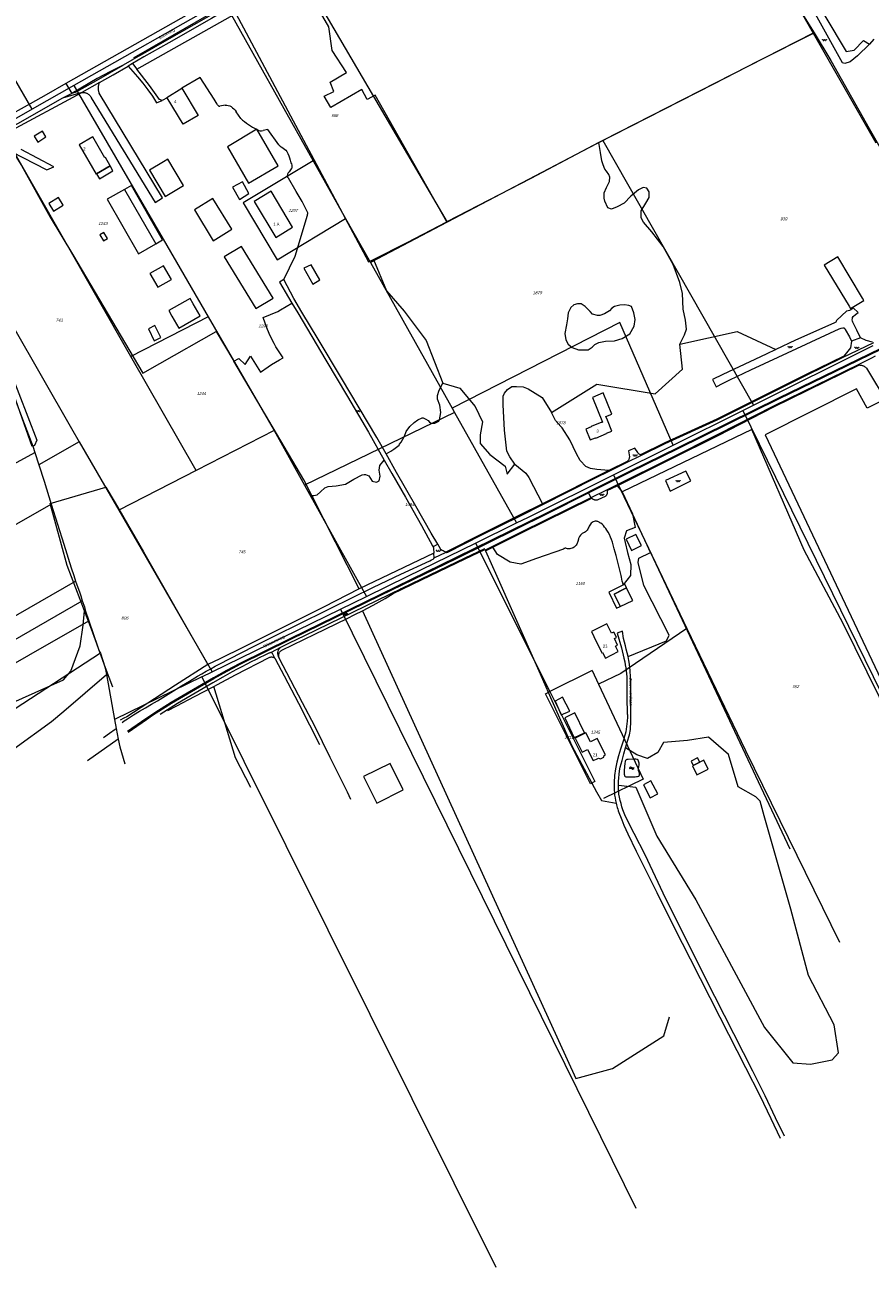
# Model space of a CAD drawing. Header units: metres. Extents: x 172462 to 175458, y 452773 to 455615.
# Tile 8 of 45: x 173136 to 173564, y 452773 to 453403. Entities that reach past the tile are written whole.
import ezdxf
from ezdxf.enums import TextEntityAlignment as Align

# ---------------------------------------------------------------- set-up
doc = ezdxf.new("R2010")
doc.units = ezdxf.units.M
doc.header["$MEASUREMENT"] = 0
doc.linetypes.add('DGN Style 2', pattern=[107.046567, 64.22794, -42.818627])
doc.layers.add('BGT Ondergrond', color=7, linetype='Continuous', lineweight=0)
doc.layers.add('DKK ondergrond', color=7, linetype='Continuous', lineweight=0)
doc.styles.add('Style-Arial', font='arial.ttf')
doc.styles.add('Style-arial I 0.26180', font='arial.shx', dxfattribs={"oblique": 15})

# ---------------------------------------------------------------- blocks, each defined once
blk = doc.blocks.new('BGT-296')
at = {"layer": 'BGT Ondergrond', "color": 140, "linetype": 'Continuous', "lineweight": 0, "extrusion": (0, 0, -1)}
for centre in [(0.04, -0.026), (0.04, -0.066)]:
    blk.add_arc(centre, 0.0608, 48.8879, 131.1121, dxfattribs=at)
at = {"layer": 'BGT Ondergrond', "color": 140, "linetype": 'Continuous', "lineweight": 0}
for centre in [(0.04, 0.066), (0.04, 0.026)]:
    blk.add_arc(centre, 0.0608, 228.8879, 311.1121, dxfattribs=at)
blk = doc.blocks.new('*U12')
at = {"layer": 'BGT Ondergrond', "color": 7, "linetype": 'Continuous', "lineweight": 0}
for centre in [(-0.3, 0.35), (0, 0.25), (-0.1, -0.05), (0.1, -0.45), (0.2, -0.15)]:
    blk.add_circle(centre, 0.0447, dxfattribs=at)
blk = doc.blocks.new('BGT-271C')
at = {"layer": 'BGT Ondergrond', "color": 7, "linetype": 'Continuous', "lineweight": 0, "xscale": 0.07267220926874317, "yscale": 0.07267220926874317, "zscale": 0.07267220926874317, "rotation": 243.434948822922}
blk.add_blockref('*U12', (0, 0), dxfattribs=at)
blk = doc.blocks.new('*U14')
at = {"layer": 'BGT Ondergrond', "color": 7, "linetype": 'Continuous', "lineweight": 0}
for p, q in [((0.057, -0.036), (-0.057, 0.036)), ((-0.052, 0.076), (0.026, 0.026)), ((-0.036, -0.005), (-0.029, 0.087)), ((-0.005, -0.068), (0.005, 0.068)), ((0.029, -0.087), (0.036, 0.005)), ((0.052, -0.076), (-0.026, -0.026))]:
    blk.add_line(p, q, dxfattribs=at)
blk = doc.blocks.new('BGT-270B')
at = {"layer": 'BGT Ondergrond', "color": 7, "linetype": 'Continuous', "lineweight": 0, "xscale": 0.7267220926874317, "yscale": 0.7267220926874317, "zscale": 0.7267220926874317, "rotation": 243.434948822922}
blk.add_blockref('*U14', (0, 0), dxfattribs=at)
blk = doc.blocks.new('*U16')
at = {"layer": 'BGT Ondergrond', "color": 7, "linetype": 'Continuous', "lineweight": 0}
for centre in [(-0.3, 0.35), (0, 0.25), (-0.1, -0.05), (0.1, -0.45), (0.2, -0.15)]:
    blk.add_circle(centre, 0.0447, dxfattribs=at)
blk = doc.blocks.new('BGT-271C_1')
at = {"layer": 'BGT Ondergrond', "color": 7, "linetype": 'Continuous', "lineweight": 0, "xscale": 0.07267220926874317, "yscale": 0.07267220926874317, "zscale": 0.07267220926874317, "rotation": 243.434948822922}
blk.add_blockref('*U16', (0, 0), dxfattribs=at)

msp = doc.modelspace()

# ---------------------------------------------------------------- linework, layer by layer
at = {"layer": 'BGT Ondergrond', "color": 7, "linetype": 'Continuous', "lineweight": 0, "flags": 128}
for points in [[(173734.03, 453695.83), (173391.63, 453500), (173382.43, 453494.84), (173343.35, 453472.74), (173320.9, 453460.25), (173300.37, 453448.78), (173283.71, 453439.37), (173264.32, 453428.3), (173245.01, 453417.15), (173228.05, 453407.46), (173205.65, 453394.59), (173191.02, 453386.1), (173194.44, 453387.49)], [(173194.44, 453387.49), (173207.96, 453395.29), (173227.83, 453406.58), (173244.41, 453415.94), (173271.14, 453431.3), (173290.73, 453442.4), (173335.03, 453467.23), (173362.47, 453482.65), (173384.06, 453494.8), (173409.87, 453509.41), (173423.83, 453517.46), (173437.85, 453525.43), (173451.88, 453533.46), (173472.88, 453545.37)], [(173457.92, 453533.98), (173483.72, 453488.3), (173493.52, 453470.91), (173518.76, 453426), (173535.64, 453398.81)], [(173421.36, 453165.62), (173442.62, 453176.35), (173466.8, 453188.17), (173517.73, 453213.34), (173604.04, 453255.27), (173653.37, 453279.4), (173681.85, 453293.82), (173733.65, 453319.18), (173794.28, 453349.73), (173818.47, 453362.33), (173829.82, 453368.01), (173846.06, 453375.03), (173904.81, 453403.96), (173955.16, 453428.97), (173987.26, 453444.94), (174145.3, 453523.01)], [(173349.79, 453482.4), (173347.95, 453481.42), (173335.77, 453474.6), (173278.05, 453441.99), (173156.56, 453373.14)], [(173270.97, 453429.2), (173256.16, 453420.8), (173240.32, 453411.85), (173238.61, 453410.87), (173230.34, 453406.08), (173208.75, 453393.7), (173196.09, 453386.59), (173190.35, 453383.29)], [(173313.24, 453367.22), (173309.27, 453365.04), (173306.49, 453370), (173290.82, 453360.87), (173287.44, 453366.62), (173292.4, 453369), (173290.42, 453373.77), (173298.75, 453378.73), (173291.41, 453389.84), (173289.83, 453401.75), (173275.74, 453426.16)], [(173563.78, 453393.03), (173557.69, 453387.09), (173553.83, 453384.05), (173551.2, 453383.23), (173550.04, 453383.53), (173537.13, 453406.69), (173527.96, 453423.04)], [(173530.84, 453424.73), (173551.88, 453389.26), (173555.85, 453390.06), (173560.61, 453394.82), (173563.78, 453393.03)], [(173192.53, 453380.42), (173242.6, 453408.49)], [(173242.6, 453408.49), (173309.87, 453282.68), (173312.44, 453283.99)], [(173904.64, 453404.32), (173845.89, 453375.39), (173829.65, 453368.38), (173818.29, 453362.68), (173794.09, 453350.09), (173733.47, 453319.54), (173681.67, 453294.17), (173653.19, 453279.76), (173603.87, 453255.63), (173517.55, 453213.7), (173466.63, 453188.53), (173442.44, 453176.71), (173400.03, 453155.4), (173354.22, 453132.85), (173315.9, 453114.23), (173270.04, 453091.79), (173244.71, 453079.21), (173238.02, 453075.68), (173231.38, 453072.04), (173209.88, 453059.53), (173203.47, 453055.46), (173197.15, 453051.25), (173187.86, 453044.75)], [(173426.6, 453343.19), (173433.77, 453346.98), (173484.88, 453373), (173507.06, 453384.36), (173535.64, 453398.81)], [(173535.64, 453398.81), (173544.07, 453384.74), (173563.5, 453350.3), (173574.99, 453330.21), (173583.97, 453314.72), (173595.77, 453294.22)], [(173565.95, 453395.63), (173563.78, 453393.03)], [(173194.44, 453387.49), (173185.63, 453382.34)], [(173190.35, 453383.29), (173188.15, 453381.93)], [(173190.35, 453383.29), (173192.53, 453380.42)], [(173185.63, 453382.34), (173178.87, 453379), (173172.49, 453375.59), (173159.59, 453368.1)], [(173173.23, 453375.24), (173185.63, 453382.34)], [(173173.58, 453373.6), (173180.53, 453377.49), (173188.15, 453381.93)], [(173188.15, 453381.93), (173192.85, 453376.54), (173195.49, 453373.22), (173198.17, 453369.92), (173200.38, 453366.6), (173202.52, 453363.24), (173205.39, 453364.48)], [(173205.39, 453364.48), (173204.06, 453365.05), (173198.87, 453372.08), (173192.53, 453380.42)], [(173156.56, 453373.14), (173146.54, 453367.4), (173138.43, 453362.87), (173125.08, 453355.42), (173112.62, 453348.44), (173098.65, 453340.57), (173087.04, 453334.13)], [(173156.56, 453373.14), (173159.59, 453368.1)], [(173161.72, 453368.81), (173162.12, 453369.04), (173173.23, 453375.24)], [(173173.58, 453373.6), (173164.66, 453368.59)], [(173173.48, 453368.28), (173173.37, 453368.6), (173173.28, 453368.92), (173173.19, 453369.25), (173173.13, 453369.58), (173173.08, 453369.91), (173173.05, 453370.25), (173173.03, 453370.58), (173173.03, 453370.92), (173173.04, 453371.26), (173173.07, 453371.59), (173173.12, 453371.93), (173173.18, 453372.26), (173173.26, 453372.59), (173173.35, 453372.91), (173173.58, 453373.6)], [(173233.13, 453362.62), (173231.62, 453365.23), (173224.57, 453376.19), (173215.26, 453370.65)], [(173126.92, 453348.27), (173164.66, 453368.59)], [(173154.85, 453365.72), (173132, 453352.74), (173129.39, 453351.28), (173128.43, 453350.57)], [(173164.66, 453368.59), (173154.85, 453365.72)], [(173159.59, 453368.1), (173154.85, 453365.72)], [(173164.66, 453368.59), (173164.88, 453368.61), (173165.15, 453368.62), (173165.42, 453368.62), (173165.68, 453368.6), (173165.95, 453368.57), (173166.22, 453368.52), (173166.48, 453368.45), (173166.74, 453368.37), (173166.99, 453368.28), (173167.24, 453368.17), (173167.47, 453368.04), (173167.71, 453367.9), (173167.93, 453367.75), (173168.14, 453367.58), (173168.34, 453367.41), (173168.54, 453367.22), (173168.72, 453367.01), (173168.88, 453366.8), (173169.04, 453366.58), (173169.18, 453366.35), (173169.31, 453366.12), (173169.42, 453365.87), (173201.75, 453312.75), (173205.51, 453315.17), (173173.48, 453368.28)], [(173207.82, 453365.9), (173205.39, 453364.48)], [(173349.55, 453302.93), (173313.24, 453367.22)], [(173237.3, 453362.09), (173234.53, 453361.64)], [(173245.18, 453355.4), (173243.96, 453357.07), (173242.77, 453358.77)], [(173142.3, 453343.42), (173146.47, 453346.01), (173144.66, 453348.94), (173140.48, 453346.34), (173142.3, 453343.42)], [(173264.45, 453342.1), (173258.82, 453349.82), (173256.47, 453349.27)], [(173117.27, 453342.97), (173131.21, 453336.13), (173134, 453331.62), (173148.55, 453305.43), (173159.93, 453286.64), (173195.48, 453226.32), (173204.24, 453231.28), (173232.79, 453247.48), (173241.66, 453232.44)], [(173128.82, 453338.66), (173146.87, 453329.36), (173150.52, 453330.93), (173133.89, 453339.73)], [(173426.6, 453343.19), (173392.14, 453324.98), (173349.55, 453302.93)], [(173469.35, 453258.83), (173468.93, 453266.66), (173467.65, 453272.21), (173464.24, 453281.47), (173459.12, 453290.45), (173453.43, 453297.86), (173449.16, 453302.84), (173448.02, 453304.98), (173448.02, 453308.54), (173450.45, 453312.39), (173452.01, 453315.38), (173452.02, 453318.22), (173450.88, 453320.08), (173449.03, 453320.36), (173446.6, 453319.22), (173442.76, 453315.95), (173439.34, 453312.39), (173435.92, 453310.54), (173432.93, 453309.41), (173431.08, 453310.12), (173429.65, 453313.4), (173429.23, 453314.96), (173429.23, 453317.67), (173430.51, 453320.37), (173431.94, 453323.51), (173432.23, 453325.64), (173431.66, 453327.07), (173430.52, 453328.63), (173429.66, 453329.63), (173428.81, 453331.91), (173428.1, 453333.9), (173427.39, 453338.18), (173426.6, 453343.19)], [(173172.09, 453327.32), (173173.6, 453324.75), (173180.43, 453328.77), (173178.93, 453331.34)], [(173178.93, 453331.34), (173172.09, 453327.32), (173172.09, 453327.32)], [(173178.93, 453331.34), (173178.93, 453331.34)], [(173097.43, 453288.65), (173119.32, 453250.53), (173120.16, 453248.35), (173128.11, 453227.78), (173141.81, 453192.32), (173140.62, 453189.67), (173139.57, 453189.14), (173126.1, 453226.93), (173119.27, 453243.98), (173100.66, 453279.39), (173089.6, 453297.89), (173076.69, 453323.43)], [(173202.12, 453291.91), (173205.59, 453293.9), (173189.76, 453321.46), (173186.29, 453319.47)], [(173266.92, 453273.78), (173272.8, 453285.6), (173278.9, 453306.45), (173279.04, 453306.8), (173279.1, 453307.16), (173279.09, 453307.53), (173279, 453307.89), (173278.84, 453308.23), (173276.35, 453313.37), (173273.3, 453318.46), (173269.3, 453325.06)], [(173312.44, 453283.99), (173329.51, 453292.61), (173349.55, 453302.93)], [(173312.44, 453283.99), (173318.95, 453267.98), (173328.01, 453257.82), (173339.09, 453242.85), (173347.46, 453221.18)], [(173266.92, 453273.78), (173264.77, 453272.52), (173269.34, 453264.63), (173271.07, 453261.77)], [(173318.77, 453185.43), (173314.05, 453193.8), (173296.21, 453223.76), (173284.34, 453243.56), (173276.16, 453257.25), (173272.13, 453264.18), (173266.92, 453273.78)], [(173241.66, 453232.44), (173244.17, 453233.73), (173247.33, 453230.75), (173250.1, 453234.91), (173255.23, 453226.89), (173259, 453229.52), (173260.82, 453230.73), (173264.74, 453233.06), (173266.59, 453234.11), (173262.98, 453239.63), (173262.03, 453241.3), (173260.72, 453243.88), (173259.59, 453246.47), (173258.45, 453249.38), (173256.57, 453254.52), (173263.89, 453257.61), (173265.28, 453258.38), (173271.07, 453261.77)], [(173271.07, 453261.77), (173274, 453256.93), (173288.23, 453232.99), (173299.18, 453214.46), (173309.87, 453196.41), (173317.9, 453182.27)], [(173444.23, 453256.87), (173443.04, 453260.07), (173441.84, 453260.57), (173439.53, 453260.97), (173437.13, 453260.78), (173434.43, 453260.08), (173433.13, 453259.28), (173431.93, 453257.88), (173429.43, 453256.38), (173427.03, 453255.58), (173425.93, 453255.58), (173423.43, 453256.28), (173422.13, 453257.58), (173419.73, 453260.09), (173417.63, 453261.39), (173415.73, 453261.49), (173413.83, 453260.99), (173412.33, 453259.59), (173411.12, 453256.89), (173410.62, 453253.89), (173410.12, 453250.79)], [(173467.67, 453240.98), (173469.91, 453245.73), (173470.91, 453248.57), (173470.49, 453253.13), (173469.35, 453258.83)], [(173559.16, 453244.22), (173557.23, 453248.2), (173555.25, 453252.15), (173555.05, 453252.73), (173554.97, 453253.35), (173555.01, 453253.96), (173555.17, 453254.56), (173555.43, 453255.12), (173556.65, 453256.1), (173557.91, 453257.04), (173555.41, 453259.51), (173554.89, 453258.92), (173554.27, 453258.43), (173553.58, 453258.07), (173552.82, 453257.85), (173552.04, 453257.76), (173547.07, 453253.21), (173547, 453252.94), (173546.89, 453252.69), (173546.75, 453252.45), (173546.57, 453252.24), (173546.36, 453252.06), (173545.58, 453251.71), (173526.18, 453242.98), (173516.19, 453238.31)], [(173410.12, 453250.79), (173409.41, 453246.49), (173409.91, 453243.29), (173411.11, 453240.98), (173413.01, 453239.28), (173416.31, 453238.18), (173418.71, 453238.18), (173421.11, 453238.18), (173423.22, 453239.48), (173424.52, 453240.78), (173426.52, 453241.88), (173430.02, 453242.57), (173434.52, 453242.67), (173438.42, 453243.87), (173442.33, 453246.27), (173444.43, 453250.07), (173444.93, 453253.47), (173444.23, 453256.87)], [(173198.37, 453248.79), (173201.36, 453242.77), (173204.61, 453244.38), (173201.61, 453250.4), (173198.37, 453248.79)], [(173467.67, 453240.98), (173496.71, 453247.38), (173516.19, 453238.31)], [(173516.19, 453238.31), (173511.3, 453236.03), (173489.42, 453225.68), (173484.1, 453223.16), (173486.01, 453219.42), (173489.49, 453221.19), (173492.99, 453222.94), (173496.5, 453224.67), (173500.02, 453226.36), (173503.55, 453228.04), (173517.5, 453234.46), (173548.34, 453248.75)], [(173548.34, 453248.75), (173549.27, 453249.18), (173550.16, 453249.32), (173550.4, 453249.33), (173550.63, 453249.3), (173550.84, 453249.21), (173551.04, 453249.09), (173551.21, 453248.93), (173551.44, 453248.52), (173553.52, 453244.75), (173554.6, 453242.57)], [(173402.52, 453206.47), (173425.55, 453220.78), (173455.05, 453215.78), (173468.9, 453228.34), (173467.67, 453240.98)], [(173550.07, 453234.19), (173565.82, 453241.8)], [(173554.6, 453242.57), (173554.08, 453239.24), (173550.64, 453234.92)], [(173559.16, 453244.22), (173554.6, 453242.57)], [(173565.25, 453241.97), (173562.03, 453242.94), (173559.16, 453244.22)], [(173281.18, 453164.33), (173277.13, 453172.35), (173241.66, 453232.44)], [(173448.25, 453184.78), (173460.24, 453190.65), (173486.54, 453202.74), (173531.75, 453225.34), (173550.07, 453234.19)], [(173550.64, 453234.92), (173531.57, 453225.7)], [(173550.07, 453234.19), (173550.64, 453234.92)], [(173566.6, 453234.99), (173564.74, 453233.9), (173558.25, 453230.7)], [(173558.25, 453230.7), (173515.09, 453209.6), (173486.83, 453195.19), (173462.34, 453182.99), (173435.6, 453169.59)], [(173435.85, 453169.27), (173462.52, 453182.63), (173487.01, 453194.83), (173515.27, 453209.24), (173558.7, 453230.47)], [(173558.7, 453230.47), (173558.25, 453230.7)], [(173558.7, 453230.47), (173558.84, 453230.4), (173559.12, 453230.38), (173559.38, 453230.35), (173559.65, 453230.31), (173559.92, 453230.25), (173560.18, 453230.17), (173560.43, 453230.08), (173560.68, 453229.97), (173560.92, 453229.85), (173561.16, 453229.72), (173561.38, 453229.57), (173561.6, 453229.41), (173561.81, 453229.23), (173562, 453229.05), (173562.2, 453228.84), (173563.69, 453226.28), (173571.64, 453213.09)], [(173318.77, 453185.43), (173321.23, 453186.89), (173322.74, 453187.89), (173325.44, 453189.79), (173325.64, 453190.39), (173326.44, 453191.39), (173328.04, 453194.39), (173329.04, 453196.79), (173330.85, 453199.29), (173332.95, 453201.28), (173334.95, 453202.68), (173337.05, 453203.68), (173337.65, 453203.68), (173338.95, 453202.98), (173340.15, 453202.28), (173340.85, 453201.58), (173341.55, 453200.98), (173343.55, 453200.98), (173345.45, 453201.98), (173345.85, 453202.68), (173346.56, 453206.38), (173345.96, 453210.08), (173344.86, 453213.18), (173344.76, 453215.08), (173345.66, 453217.78), (173347.46, 453221.18)], [(173347.46, 453221.18), (173356.19, 453218.74), (173363.95, 453209.5), (173367.64, 453201.74), (173366.53, 453195.08), (173366.53, 453190.65), (173371.34, 453185.11), (173379.1, 453179.19), (173380.21, 453175.13), (173383.97, 453180.17)], [(173383.97, 453180.17), (173381.45, 453184.01), (173379.91, 453186.86), (173378.71, 453197.5), (173378.17, 453210.22), (173378.17, 453214.72), (173378.83, 453216.25), (173380.26, 453218.11), (173382.57, 453219.65), (173384.87, 453219.65), (173388.27, 453219.42), (173390.79, 453218.44), (173397.81, 453213.94), (173402.52, 453206.47)], [(173531.57, 453225.7), (173486.37, 453203.1), (173460.07, 453191.01), (173447.68, 453184.95)], [(173571.64, 453213.09), (173562.59, 453208.65), (173557.14, 453218.46), (173510.81, 453195.03)], [(173407.33, 453199.3), (173404.6, 453202.31), (173402.52, 453206.47)], [(173431.64, 453177), (173425.64, 453177.51), (173422.35, 453178.06), (173420.05, 453179.05), (173417.09, 453182.12), (173415.23, 453185.41), (173411.83, 453192.54), (173408, 453198.58), (173407.33, 453199.3)], [(173550.29, 453099.48), (173530.64, 453136.73), (173504.11, 453197.73), (173438.39, 453166.13)], [(173510.81, 453195.03), (173591.92, 453023.75)], [(173447.68, 453184.95), (173447.65, 453184.96), (173447.45, 453185.05), (173447.27, 453185.15), (173447.09, 453185.26), (173446.92, 453185.39), (173446.76, 453185.52), (173446.61, 453185.68), (173446.48, 453185.84), (173446.35, 453186.01), (173446.28, 453186.12), (173444.79, 453188.31), (173441.53, 453186.96), (173442.07, 453184.01), (173442.04, 453183.77), (173442, 453183.51), (173441.95, 453183.26), (173441.88, 453183.02), (173441.8, 453182.77), (173441.7, 453182.54), (173441.58, 453182.31), (173441.45, 453182.09), (173441.31, 453181.87), (173441.19, 453181.71)], [(173281.18, 453164.33), (173282.11, 453164.4), (173283.81, 453164.7), (173285.51, 453166.2), (173287.71, 453168.2), (173289.51, 453168.9), (173293.51, 453169.3), (173298.19, 453170.07), (173302.42, 453172.59), (173306.62, 453174.79), (173307.62, 453174.99), (173308.32, 453174.99), (173310.02, 453174.29), (173311.72, 453171.69), (173314.01, 453171.08), (173315.26, 453171.74), (173315.76, 453174.07), (173315.35, 453177.23), (173315.6, 453179.56), (173317.9, 453182.27)], [(173317.9, 453182.27), (173321.72, 453175.53), (173328.55, 453163.45)], [(173341.7, 453145.29), (173333.8, 453158.94), (173324.11, 453175.97), (173318.77, 453185.43)], [(173440.64, 453180.99), (173448.25, 453184.78)], [(173447.68, 453184.95), (173447.85, 453184.89), (173448.25, 453184.78)], [(173383.97, 453180.17), (173389.56, 453175.67), (173391.09, 453173.47), (173398.08, 453160.19)], [(173431.64, 453177), (173398.08, 453160.19)], [(173398.27, 453159.84), (173424.61, 453173.11), (173432.41, 453176.94)], [(173441.19, 453181.71), (173431.64, 453177)], [(173431.64, 453177), (173432.41, 453176.94)], [(173432.41, 453176.94), (173440.64, 453180.99)], [(173440.64, 453180.99), (173441.19, 453181.71)], [(173473.23, 453171.78), (173470.58, 453176.68), (173460.39, 453171.92), (173462.78, 453166.62)], [(173435.6, 453169.59), (173430.72, 453167.19)], [(173430.84, 453166.8), (173435.85, 453169.27)], [(173435.6, 453169.59), (173435.85, 453169.27)], [(173435.85, 453169.27), (173438.39, 453166.13)], [(173462.78, 453166.62), (173473.23, 453171.78)], [(173148.66, 453160.21), (173176.84, 453168.6), (173181.5, 453160.58), (173195.86, 453135.75)], [(173188.06, 453044.41), (173197.37, 453050.92), (173200.52, 453053.04), (173203.69, 453055.12), (173206.88, 453057.17), (173210.09, 453059.19), (173228.29, 453069.83), (173231.58, 453071.69), (173234.89, 453073.52), (173238.21, 453075.33), (173241.54, 453077.11), (173244.89, 453078.86), (173270.22, 453091.44), (173316.08, 453113.87), (173354.39, 453132.49), (173400.2, 453155.04), (173421.36, 453165.62)], [(173305.07, 453117.06), (173281.18, 453164.33)], [(173328.55, 453163.45), (173336.75, 453149.08), (173342.37, 453138.87), (173342.62, 453138.42)], [(173422.58, 453163.19), (173387.48, 453145.93), (173372.7, 453138.53)], [(173421.36, 453165.62), (173422.58, 453163.19)], [(173430.72, 453167.19), (173422.58, 453163.19)], [(173422.98, 453162.94), (173422.58, 453163.19)], [(173422.98, 453162.94), (173423.57, 453162.56), (173423.77, 453162.46), (173423.97, 453162.36), (173424.18, 453162.29), (173424.4, 453162.22), (173424.62, 453162.18), (173424.84, 453162.15), (173425.07, 453162.13), (173425.29, 453162.13), (173425.52, 453162.15), (173425.74, 453162.18), (173425.96, 453162.23), (173426.17, 453162.3), (173430.01, 453164), (173430.23, 453164.19), (173430.36, 453164.34), (173430.49, 453164.5), (173430.6, 453164.66), (173430.7, 453164.84), (173430.78, 453165.03), (173430.85, 453165.22), (173430.9, 453165.41), (173430.94, 453165.61), (173430.96, 453165.81), (173430.97, 453166.01), (173430.96, 453166.21), (173430.93, 453166.41), (173430.89, 453166.61), (173430.84, 453166.8)], [(173430.72, 453167.19), (173430.84, 453166.8)], [(173438.39, 453166.13), (173443.61, 453155.01)], [(173166.08, 453105.9), (173157.3, 453128.88), (173148.66, 453160.21)], [(173398.08, 453160.19), (173386.45, 453154.31), (173367.05, 453144.7), (173349.07, 453135.64)], [(173349.2, 453135.59), (173349.33, 453135.55), (173349.47, 453135.53), (173349.61, 453135.53), (173349.75, 453135.56), (173349.89, 453135.6), (173350.01, 453135.67), (173367.23, 453144.34), (173386.62, 453153.95), (173398.27, 453159.84)], [(173372.91, 453138.19), (173387.66, 453145.57), (173422.98, 453162.94)], [(173398.08, 453160.19), (173398.27, 453159.84)], [(173443.61, 453155.01), (173444.9, 453148.15), (173440.62, 453146.43), (173439.39, 453142.69), (173439.86, 453140.51), (173441.13, 453135.46), (173442.78, 453129.39), (173442.56, 453123.78), (173438.98, 453119.07), (173438.72, 453120.02), (173438.48, 453120.98), (173438.25, 453121.93), (173438.03, 453122.9), (173437.84, 453123.86), (173437.07, 453127.26), (173436.24, 453130.64), (173435.35, 453134.01), (173434.42, 453137.36), (173433.43, 453140.7), (173433.03, 453142.01), (173432.54, 453143.28), (173431.96, 453144.52), (173431.29, 453145.71), (173430.55, 453146.86), (173430.05, 453147.64), (173429.5, 453148.38), (173428.9, 453149.09), (173428.25, 453149.75), (173427.56, 453150.37), (173427.05, 453150.57), (173426.72, 453150.77), (173426.38, 453150.95), (173426.03, 453151.11), (173425.68, 453151.25), (173425.32, 453151.37), (173424.73, 453151.36), (173424.17, 453151.24), (173423.63, 453151.01), (173423.15, 453150.69), (173422.73, 453150.29), (173422.38, 453149.82), (173422.05, 453149.33), (173421.75, 453148.82), (173421.47, 453148.3), (173421.22, 453147.77), (173420.95, 453147.25), (173420.62, 453146.78), (173420.22, 453146.35), (173419.77, 453145.98), (173419.28, 453145.68), (173418.73, 453145.39), (173418.21, 453145.06), (173417.73, 453144.68), (173417.28, 453144.25), (173416.88, 453143.78), (173416.7, 453143.49), (173416.56, 453143.19), (173416.44, 453142.88), (173416.34, 453142.56), (173416.28, 453142.23), (173415.86, 453140.96), (173415.38, 453139.71), (173415.05, 453139.14), (173414.64, 453138.62), (173414.15, 453138.19), (173413.59, 453137.84), (173412.98, 453137.59), (173412.44, 453137.42), (173411.88, 453137.32), (173411.32, 453137.3), (173410.76, 453137.36), (173410.21, 453137.5), (173409.88, 453137.59), (173409.54, 453137.6), (173409.21, 453137.55), (173408.89, 453137.42), (173408.61, 453137.24), (173395, 453132.4), (173387, 453129.57), (173381.7, 453130.49), (173375.23, 453134.51), (173372.91, 453138.19)], [(173452.78, 453135.49), (173451.07, 453139.15), (173443.61, 453155.01)], [(173344.93, 453139.66), (173341.7, 453145.29)], [(173344.93, 453139.66), (173342.62, 453138.42)], [(173342.62, 453138.42), (173342.69, 453138.24), (173342.75, 453138.06), (173342.8, 453137.88), (173342.84, 453137.69), (173342.86, 453137.51), (173342.98, 453135.08)], [(173349.07, 453135.64), (173348.69, 453135.79), (173348.2, 453136.01), (173347.71, 453136.24), (173347.23, 453136.48), (173346.75, 453136.74), (173346.42, 453137.07), (173346.32, 453137.25), (173344.93, 453139.66)], [(173372.7, 453138.53), (173368.98, 453136.66)], [(173369.14, 453136.3), (173372.91, 453138.19)], [(173372.7, 453138.53), (173372.91, 453138.19)], [(173195.86, 453135.75), (173216.44, 453099.65), (173228.54, 453078.64)], [(173342.98, 453135.08), (173305.08, 453117.07), (173305.07, 453117.06)], [(173312.35, 453117.96), (173326.28, 453124.54), (173340.97, 453131.27), (173341.83, 453131.69), (173342.66, 453132.15), (173342.72, 453132.17), (173342.84, 453132.27), (173342.95, 453132.39), (173343.03, 453132.53), (173343.08, 453132.68), (173343.09, 453132.83)], [(173322.33, 453114.63), (173336.75, 453121.62), (173358.81, 453132.18), (173368.82, 453137.02)], [(173368.82, 453137.02), (173368.65, 453137.39), (173358.63, 453132.54), (173336.58, 453121.98), (173326.38, 453117.04)], [(173343.09, 453132.83), (173342.98, 453135.08)], [(173343.09, 453132.83), (173349.2, 453135.59)], [(173349.07, 453135.64), (173349.2, 453135.59)], [(173368.82, 453137.02), (173368.98, 453136.66)], [(173368.98, 453136.66), (173369.14, 453136.3)], [(173369.14, 453136.3), (173374.84, 453123.51), (173383.43, 453104.08), (173396.14, 453075.43), (173400.95, 453064.63), (173412.91, 453037.54), (173419.17, 453025.79), (173425.46, 453014.17), (173427.87, 453009.79), (173435.31, 453008.45)], [(173441.37, 453082.74), (173460.92, 453090.74), (173462.16, 453093.62), (173449.39, 453118.72), (173446.47, 453130.39), (173446.88, 453132.54), (173452.78, 453135.49)], [(173452.78, 453135.49), (173523.37, 452985.26)], [(173440.66, 453117.51), (173439.71, 453119.39), (173431.56, 453115.42)], [(173185.14, 453049.27), (173186.04, 453050.14), (173187.8, 453051.27), (173190.8, 453053.15), (173193.82, 453055.01), (173196.86, 453056.84), (173199.92, 453058.63), (173203, 453060.39), (173207.02, 453062.9), (173211.05, 453065.39), (173215.09, 453067.86), (173219.15, 453070.31), (173223.22, 453072.74), (173225.45, 453074.04), (173227.7, 453075.32), (173229.96, 453076.57), (173232.23, 453077.81), (173234.51, 453079.02), (173239.47, 453081.57), (173251.93, 453087.97), (173264.41, 453094.33), (173273.42, 453098.7), (173290.39, 453107.1), (173312.35, 453117.96)], [(173305.07, 453117.06), (173287.11, 453107.79), (173265.54, 453097), (173246.6, 453087.5), (173234.52, 453081.62), (173228.54, 453078.64)], [(173326.38, 453117.04), (173277.44, 453093.31), (173269.77, 453089.56), (173265.29, 453087.28)], [(173306.77, 453105.95), (173312.3, 453108.72), (173313.8, 453109.55), (173315.3, 453110.4), (173316.78, 453111.26), (173318.25, 453112.15), (173319.71, 453113.05), (173322.33, 453114.63)], [(173326.38, 453117.04), (173323.04, 453115.06), (173322.33, 453114.63)], [(173431.56, 453115.42), (173435.55, 453107.23), (173437.35, 453108.11)], [(173434.28, 453114.4), (173440.66, 453117.51)], [(172978.43, 452985.05), (172980.11, 452987.4), (173003.29, 452991.36), (173013.08, 452994.19), (173034.75, 453004.73), (173089.51, 453038.11), (173104.88, 453046.89), (173120.11, 453055.24), (173155.36, 453070.99), (173159.05, 453075.3), (173163.74, 453088.18), (173165.35, 453098.72), (173166.08, 453105.9)], [(173180.38, 453067.3), (173176.63, 453077.02), (173170.87, 453092.92), (173169.62, 453096.55), (173166.08, 453105.9)], [(173264.57, 453081.92), (173264.48, 453082.28), (173264.42, 453082.66), (173264.4, 453083.04), (173264.41, 453083.42), (173264.47, 453083.79), (173264.52, 453084.08), (173264.6, 453084.36), (173264.7, 453084.63), (173264.84, 453084.9), (173265, 453085.14), (173265.16, 453085.35), (173265.33, 453085.54), (173265.53, 453085.71), (173265.73, 453085.87), (173265.96, 453086.01), (173282.72, 453094.1), (173299.13, 453101.99), (173302.9, 453104.02), (173306.77, 453105.95)], [(173306.77, 453105.95), (173414.99, 452868.9), (173433.52, 452874), (173459.54, 452890.6), (173462.35, 452900.21)], [(173441.37, 453082.74), (173440.93, 453084.58), (173440.49, 453086.42), (173440.02, 453088.26), (173439.55, 453090.09), (173439.07, 453091.92), (173438.83, 453093.14), (173438.65, 453094.37), (173438.51, 453095.6), (173435.93, 453094.55), (173437.98, 453087.2), (173439.24, 453081.93)], [(173591.08, 453018.09), (173580.85, 453037.57), (173550.29, 453099.48)], [(173260.6, 453084.74), (173260.34, 453084.73), (173260.09, 453084.7), (173259.84, 453084.63), (173259.59, 453084.54), (173259.36, 453084.42), (173257.1, 453083.36), (173254.85, 453082.27), (173252.61, 453081.16), (173250.38, 453080.03), (173248.17, 453078.88), (173245.73, 453077.59), (173243.31, 453076.28), (173240.89, 453074.96), (173238.49, 453073.63), (173236.09, 453072.27), (173231.06, 453069.36), (173213.16, 453059), (173204.38, 453053.34)], [(173231.46, 453067.62), (173233.4, 453068.64), (173242.54, 453073.49), (173259.58, 453082.24), (173259.9, 453082.39), (173260.24, 453082.49), (173260.59, 453082.54), (173260.95, 453082.55), (173261.3, 453082.5), (173261.62, 453082.42), (173261.93, 453082.28), (173262.21, 453082.1), (173262.45, 453081.87), (173262.66, 453081.62)], [(173265.29, 453087.28), (173260.6, 453084.74)], [(173262.66, 453081.62), (173261.19, 453084.32), (173261.11, 453084.44), (173261, 453084.55), (173260.88, 453084.63), (173260.75, 453084.7), (173260.6, 453084.74)], [(173262.66, 453081.62), (173267.19, 453072.98), (173274.4, 453059.15), (173279.97, 453048.09), (173285.1, 453038.16)], [(173265.29, 453087.28), (173264.91, 453086.99), (173264.58, 453086.65), (173264.3, 453086.27), (173264.07, 453085.86), (173263.9, 453085.41), (173263.81, 453084.75), (173263.81, 453084.08), (173263.92, 453083.43), (173264.13, 453082.79), (173264.43, 453082.19), (173264.57, 453081.92)], [(173300.95, 453010.4), (173299.18, 453014.08), (173290.52, 453031.61), (173282.61, 453047.42), (173276.45, 453059.37), (173264.57, 453081.92)], [(173439.24, 453081.93), (173439.67, 453080.12), (173439.96, 453078.61), (173440.21, 453077.08), (173440.43, 453075.56), (173440.61, 453074.02), (173440.75, 453072.49), (173440.75, 453069.51), (173440.79, 453066.54), (173440.79, 453064.05), (173440.8, 453061.56), (173440.84, 453059.08), (173440.89, 453056.59), (173440.96, 453054.1), (173441, 453053.7), (173441.03, 453053.3), (173441.06, 453052.65), (173441.06, 453051.99), (173441.03, 453051.34), (173440.97, 453050.69), (173440.88, 453050.04), (173440.77, 453048.69), (173440.62, 453047.34), (173440.42, 453046.01), (173440.18, 453044.67), (173439.9, 453043.35), (173439.48, 453041.82), (173439.05, 453040.3), (173438.59, 453038.78), (173438.11, 453037.27), (173437.61, 453035.77), (173436.55, 453032.5), (173435.69, 453029.18), (173435.01, 453025.81), (173434.54, 453022.4), (173434.27, 453018.98), (173434.26, 453016.83), (173434.37, 453014.67), (173434.43, 453013.95), (173434.5, 453013.23), (173434.59, 453012.51), (173434.68, 453011.8), (173434.79, 453011.08), (173435.03, 453009.76), (173435.31, 453008.45)], [(173442.64, 453046.72), (173442.72, 453049.03), (173442.74, 453051.34), (173442.81, 453058.26), (173442.76, 453060.99), (173442.81, 453062.98), (173442.82, 453064.96), (173442.81, 453066.95), (173442.77, 453068.93), (173442.71, 453070.92), (173442.66, 453072.15), (173442.59, 453073.38), (173442.5, 453074.61), (173442.4, 453075.84), (173442.27, 453077.06), (173442.05, 453078.88), (173441.79, 453080.69), (173441.37, 453082.74)], [(173228.54, 453078.64), (173212.18, 453068.22), (173187.37, 453052.25), (173185.89, 453051.45), (173184.1, 453050.48)], [(173208.19, 453055.37), (173212.81, 453057.83), (173221.78, 453062.5), (173231.46, 453067.62)], [(173250.21, 453016.33), (173242.48, 453031.4), (173231.46, 453067.62)], [(173440.12, 453036.47), (173440.74, 453038.69), (173441.78, 453042.14), (173442.04, 453043.04), (173442.26, 453043.95), (173442.43, 453044.86), (173442.56, 453045.79), (173442.64, 453046.72)], [(173510.3, 453002.02), (173508.3, 453009.51), (173506.13, 453011.67), (173497.24, 453016.77), (173492.26, 453033.11), (173482.18, 453041.95), (173471.55, 453040.14), (173459.33, 453039.12), (173456.39, 453034.18), (173451.27, 453031.01), (173445.84, 453032.92), (173440.12, 453036.47)], [(173436.53, 453017.56), (173436.57, 453019.39), (173436.67, 453021.22), (173436.85, 453023.04), (173437.09, 453024.85), (173437.4, 453026.65), (173438.33, 453030.09), (173439.29, 453033.52), (173440.12, 453036.47)], [(173477.69, 453029.23), (173476.6, 453031.43), (173473.32, 453029.82)], [(173439.42, 453024.8), (173439.42, 453023.21), (173439.52, 453022.7), (173439.64, 453022.28), (173439.93, 453022.03), (173440.31, 453021.87), (173440.92, 453021.87), (173444.94, 453021.84), (173445.67, 453021.9), (173446.24, 453021.93), (173446.79, 453022.12), (173447.04, 453022.38), (173447.14, 453022.83), (173447.14, 453023.43), (173447.01, 453024.13), (173446.72, 453024.9), (173446.69, 453025.92), (173446.85, 453026.94), (173446.95, 453027.96), (173446.95, 453028.69), (173446.88, 453029.26), (173446.66, 453029.81), (173446.43, 453030.19), (173445.96, 453030.57), (173445.38, 453030.73), (173444.17, 453030.73), (173441.37, 453030.64), (173440.7, 453030.57), (173440.38, 453030.44), (173440.12, 453030.03), (173439.9, 453029.58), (173439.71, 453028.56), (173439.52, 453027.06), (173439.42, 453024.8)], [(173473.32, 453029.82), (173474.42, 453027.61), (173477.69, 453029.23)], [(173520.57, 452839.66), (173516.12, 452849.11), (173510.8, 452860.1), (173504.59, 452872.62), (173499.82, 452881.88), (173485.38, 452910.47), (173471.86, 452937.42), (173459.15, 452962.89), (173449.98, 452982.22), (173444.46, 452993.06), (173440.86, 453000), (173439.79, 453002.51), (173438.79, 453005.05), (173438.27, 453006.62), (173437.81, 453008.21), (173437.4, 453009.82), (173437.04, 453011.43), (173436.74, 453013.06), (173436.66, 453013.96), (173436.61, 453014.86), (173436.56, 453015.76), (173436.54, 453016.66), (173436.53, 453017.56)], [(173436.53, 453017.56), (173445.4, 453016.6), (173455.93, 452991.7), (173475.74, 452959.54), (173510.44, 452894.8), (173524.89, 452876.9), (173533.76, 452876.14), (173544.79, 452878.35), (173547.93, 452881.9), (173545.72, 452896.09), (173532.83, 452921.08), (173523.85, 452954.76), (173510.3, 453002.02)], [(173435.31, 453008.45), (173435.49, 453007.7), (173435.69, 453006.95), (173435.9, 453006.21), (173436.12, 453005.47), (173436.36, 453004.73), (173436.42, 453004.55), (173438.23, 453000), (173439.32, 452997.24), (173441.28, 452993), (173445.56, 452984.14), (173455.88, 452963.21), (173464.81, 452945.54), (173472.91, 452929.62), (173487.81, 452900.08), (173500.82, 452874.51), (173508.06, 452860.33), (173513.68, 452848.76), (173518.42, 452838.78)]]:
    msp.add_lwpolyline(points, dxfattribs=at)
at = {"layer": 'BGT Ondergrond', "color": 7, "linetype": 'Continuous', "lineweight": 13, "flags": 128}
for points in [[(173207.82, 453365.9), (173207.71, 453366.06), (173215.26, 453370.65)], [(173215.26, 453370.65), (173223.51, 453356.91), (173216.05, 453352.42), (173207.82, 453365.9)], [(173178.93, 453331.34), (173179.06, 453331.42), (173176.63, 453335.62), (173176.35, 453335.49), (173170.19, 453346.02), (173163.33, 453342.02), (173171.95, 453327.24)], [(173253.29, 453349.91), (173238.38, 453341.07)], [(173238.38, 453341.07), (173249.1, 453322.67), (173264.08, 453331.46), (173253.29, 453349.91)], [(173205.94, 453333.4), (173198.91, 453329.22), (173206.82, 453315.91), (173216.22, 453321.49)], [(173216.22, 453321.49), (173208.3, 453334.81), (173205.94, 453333.4)], [(173171.95, 453327.24), (173172.09, 453327.32)], [(173172.09, 453327.32), (173178.93, 453331.34)], [(173244.5, 453314.4), (173249.2, 453317.3), (173246, 453323.2), (173240.9, 453320.5)], [(173240.9, 453320.5), (173244.5, 453314.4)], [(173150.22, 453308.41), (173155.25, 453311.42), (173152.88, 453315.38), (173147.85, 453312.37), (173150.22, 453308.41)], [(173186.29, 453319.47), (173177.53, 453314.45), (173193.41, 453286.8)], [(173186.29, 453319.47), (173202.12, 453291.91)], [(173231.01, 453314.77), (173221.65, 453309.11), (173231.26, 453293.39)], [(173231.26, 453293.39), (173240.7, 453299.21), (173231.01, 453314.77)], [(173262.9, 453295.12), (173271.45, 453300.29), (173260.5, 453318.51), (173251.95, 453313.39)], [(173251.95, 453313.39), (173262.9, 453295.12)], [(173173.82, 453296.39), (173175.6, 453293.35), (173177.63, 453294.54), (173175.85, 453297.58), (173173.82, 453296.39)], [(173193.41, 453286.8), (173202.12, 453291.91)], [(173245.55, 453290.5), (173236.69, 453285.22), (173252.74, 453259.05)], [(173252.74, 453259.05), (173261.54, 453264.33), (173245.55, 453290.5)], [(173547.72, 453285.28), (173540.65, 453281.11), (173553.32, 453260.24), (173554.01, 453259.11), (173560.79, 453263.1), (173560.1, 453264.28), (173547.72, 453285.28)], [(173210.08, 453273.84), (173206.1, 453280.77), (173199.16, 453276.79)], [(173199.16, 453276.79), (173203.15, 453269.85), (173210.08, 453273.84)], [(173280.9, 453281.2), (173277.2, 453279.5), (173281.7, 453271.5)], [(173281.7, 453271.5), (173285.2, 453273.6), (173280.9, 453281.2)], [(173219.61, 453264.09), (173208.68, 453258.03), (173210.33, 453255.2), (173213.84, 453249.15), (173224.65, 453255.43), (173221.13, 453261.48)], [(173221.13, 453261.48), (173219.61, 453264.09)], [(173430.98, 453202.48), (173430.89, 453202.44), (173430.13, 453204.3), (173433.23, 453205.56), (173428.85, 453216.3), (173423.37, 453214.07), (173428.51, 453201.47), (173428.22, 453201.36), (173428.13, 453201.58), (173422.65, 453199.34), (173422.74, 453199.13), (173419.99, 453198), (173422.23, 453192.52), (173424.97, 453193.64), (173425.05, 453193.45), (173430.54, 453195.68), (173430.45, 453195.9), (173433.21, 453197.02)], [(173433.21, 453197.02), (173430.98, 453202.48)], [(173440.35, 453142.19), (173443.19, 453136.41), (173448.19, 453139), (173445.39, 453144.66), (173440.35, 453142.19)], [(173438.62, 453116.52), (173434.28, 453114.4)], [(173434.28, 453114.4), (173437.35, 453108.11)], [(173437.35, 453108.11), (173443.73, 453111.22), (173442.85, 453113.02), (173440.66, 453117.51)], [(173440.66, 453117.51), (173438.62, 453116.52)], [(173434.81, 453093.9), (173434.2, 453095.18), (173432.98, 453094.57), (173430.6, 453099.37), (173422.84, 453095.51), (173424.09, 453092.99), (173428.17, 453084.61), (173428.51, 453084.78), (173429.92, 453081.97)], [(173429.92, 453081.97), (173436.43, 453085.25), (173435.04, 453088.02), (173436.07, 453088.54), (173434.48, 453091.83), (173435.54, 453092.37), (173434.81, 453093.9)], [(173411.91, 453055.12), (173408.22, 453062.16), (173404.46, 453060.17)], [(173404.46, 453060.17), (173407.57, 453053.16), (173411.91, 453055.12)], [(173419.36, 453044.13), (173414.45, 453054.23), (173409.31, 453051.64), (173414.11, 453041.58), (173414.65, 453041.84)], [(173425.71, 453041.23), (173422.27, 453039.48), (173419.96, 453044.03), (173414.61, 453041.31), (173418.21, 453034.22), (173420.9, 453035.59), (173423.73, 453030.01), (173425.34, 453030.79), (173426.38, 453031.29), (173427.5, 453030.89), (173429.1, 453031.69), (173429.27, 453032.63), (173429.9, 453032.99), (173425.71, 453041.23)], [(173414.65, 453041.84), (173416.7, 453042.84), (173419.36, 453044.13)], [(173477.69, 453029.23), (173474.04, 453027.41), (173476.22, 453022.83)], [(173476.22, 453022.83), (173482, 453025.73), (173479.79, 453030.26)], [(173479.79, 453030.26), (173477.69, 453029.23)], [(173453, 453019.75), (173449.15, 453017.72), (173452.63, 453011.2)], [(173452.63, 453011.2), (173456.44, 453013.23), (173453, 453019.75)]]:
    msp.add_lwpolyline(points, dxfattribs=at)
at = {"layer": 'BGT Ondergrond', "color": 7, "linetype": 'DGN Style 2', "lineweight": 13, "flags": 128}
msp.add_lwpolyline([(173327.47, 453015.16), (173320.79, 453028.59), (173307.36, 453021.91), (173314.04, 453008.48), (173327.47, 453015.16)], dxfattribs=at)
at = {"layer": 'BGT Ondergrond', "color": 7, "linetype": 'Continuous', "lineweight": 0, "extrusion": (0, 0, -1)}
for centre, radius, start, end in [((-173158.4, 453375.21), 7.2, 242.62079, 260.54161), ((-173237.7, 453357.36), 4.75, 85.07216, 122.3686), ((-173235.69, 453354.41), 8.32, 123.21197, 148.39623), ((-173263.52, 453335.63), 5.76, 115.6484, 148.65154), ((-173255.18, 453331.03), 15.28, 150.18836, 167.77186), ((-173254.79, 453327.5), 16.75, 156.17085, 165.63463), ((-173260.99, 453335.62), 11.36, 210.53351, 223.26089), ((-173269.13, 453330.99), 2, 160.65446, 214.75113)]:
    msp.add_arc(centre, radius, start, end, dxfattribs=at)
at = {"layer": 'BGT Ondergrond', "color": 7, "linetype": 'Continuous', "lineweight": 0}
for centre, radius, start, end in [((173234.43, 453362.99), 1.35, 195.61095, 274.31729), ((173261.29, 453372.14), 23.23, 226.07911, 238.50865), ((173259.57, 453365.38), 16.7, 231.43775, 247.9045), ((173255.39, 453352.14), 3.07, 226.63718, 290.48651), ((173267.99, 453344.8), 4.45, 217.28234, 243.52794), ((173270.85, 453326.47), 2.09, 139.48239, 222.21483)]:
    msp.add_arc(centre, radius, start, end, dxfattribs=at)
at = {"layer": 'DKK ondergrond', "color": 6, "linetype": 'Continuous', "lineweight": 0, "flags": 128}
for points in [[(173455.16, 453538.81), (173535.22, 453398.59)], [(173139.49, 453360.16), (173078.38, 453465.82), (173057.77, 453455.91)], [(173272.25, 453435.22), (173349.8, 453302.86)], [(173236.34, 453414.92), (173160.59, 453372.09)], [(173236.34, 453414.92), (173281.87, 453333.87)], [(173535.22, 453398.59), (173428.64, 453344.27)], [(173535.22, 453398.59), (173566.91, 453343.08)], [(173160.59, 453372.09), (173139.49, 453360.16)], [(173160.59, 453372.09), (173205.91, 453294.24), (173228.67, 453254.89)], [(173139.49, 453360.16), (173123.07, 453350.87)], [(173189.51, 453234.72), (173123.07, 453350.87)], [(173428.64, 453344.27), (173349.8, 453302.86)], [(173428.64, 453344.27), (173504.91, 453210.12)], [(173281.87, 453333.87), (173246.31, 453312.56), (173263.59, 453283.74), (173298.24, 453304.72)], [(173281.87, 453333.87), (173298.24, 453304.72)], [(173084.5, 453329.06), (173159.45, 453198.32)], [(173078.03, 453325.4), (173078.73, 453320.8), (173078.5, 453319.12), (173083.09, 453311.07), (173086.83, 453304.18), (173096.88, 453285.22), (173120.44, 453240.97), (173126.76, 453223.74), (173135.5, 453200.81), (173139.83, 453189.4), (173140.83, 453186.15)], [(173298.24, 453304.72), (173310.83, 453282.32)], [(173349.8, 453302.86), (173310.83, 453282.32)], [(173310.83, 453282.32), (173352.21, 453208.64)], [(173228.67, 453254.89), (173189.51, 453234.72)], [(173228.67, 453254.89), (173262.02, 453197.21)], [(173464.31, 453189.9), (173437.18, 453252.01), (173352.21, 453208.64)], [(173504.91, 453210.12), (173565.62, 453240.35)], [(173222.55, 453176.96), (173189.51, 453234.72)], [(173352.21, 453208.64), (173353.46, 453206.42)], [(173464.31, 453189.9), (173499.48, 453207.42)], [(173499.48, 453207.42), (173504.91, 453210.12)], [(173499.48, 453207.42), (173619.06, 452963.29)], [(173353.46, 453206.42), (173277.38, 453169.63)], [(173353.46, 453206.42), (173384.91, 453150.42)], [(173159.45, 453198.32), (173163.38, 453191.52)], [(173262.02, 453197.21), (173222.55, 453176.96)], [(173262.02, 453197.21), (173277.38, 453169.63)], [(173163.38, 453191.52), (173142.92, 453179.9)], [(173163.38, 453191.52), (173183.38, 453156.86)], [(173434.04, 453174.83), (173464.31, 453189.9)], [(172942.18, 453077.92), (173140.83, 453186.15)], [(173140.83, 453186.15), (173142.92, 453179.9)], [(173142.92, 453179.9), (173145.6, 453171.6), (173149.04, 453160.02)], [(173222.55, 453176.96), (173183.38, 453156.86)], [(173277.38, 453169.63), (173308.82, 453113.18)], [(173384.91, 453150.42), (173391.02, 453153.41), (173434.04, 453174.83)], [(173434.04, 453174.83), (173471.23, 453096.92)], [(172955.77, 453049.47), (173149.04, 453160.02)], [(173149.04, 453160.02), (173155.61, 453139.68), (173159.21, 453127.63), (173160.62, 453123.88), (173161.4, 453120.91)], [(173183.38, 453156.86), (173230.64, 453075)], [(173364.15, 453140.25), (173384.91, 453150.42)], [(173308.82, 453113.18), (173329.74, 453123.41), (173364.15, 453140.25)], [(173364.15, 453140.25), (173401.78, 453065.05)], [(173072.89, 453070.12), (173161.4, 453120.91)], [(173161.4, 453120.91), (173163.59, 453114.96), (173164.21, 453113.55), (173164.84, 453111.05)], [(173295.74, 453106.8), (173308.82, 453113.18)], [(173078.04, 453060.97), (173164.84, 453111.05)], [(173164.84, 453111.05), (173165.93, 453107.92), (173166.4, 453106.2), (173168.12, 453100.88)], [(173230.64, 453075), (173295.74, 453106.8)], [(173295.74, 453106.8), (173445.25, 452803.33)], [(172984.48, 452995.74), (173168.12, 453100.88)], [(173168.12, 453100.88), (173172.82, 453087.58), (173173.44, 453085.55), (173174.07, 453084.45)], [(173471.23, 453096.92), (173437.65, 453074.19), (173426.41, 453068.75)], [(173471.23, 453096.92), (173500.96, 453035.08), (173548.49, 452938.03)], [(173174.07, 453084.45), (173130.89, 453056.22), (173090.75, 453032.12), (173053.67, 453012.15), (172993.53, 452980.12)], [(173174.07, 453084.45), (173176.35, 453077.47), (173176.75, 453075.31), (173177.07, 453073.58)], [(173225.48, 453072.47), (173230.64, 453075)], [(173423.16, 453075.67), (173401.78, 453065.05)], [(173423.16, 453075.67), (173426.41, 453068.75)], [(173000.26, 452964.5), (173026.74, 452978.29), (173045.84, 452989.34), (173089.55, 453013.49), (173120.02, 453030.26), (173130.28, 453036.01), (173149.25, 453049.91), (173155.57, 453055.07), (173177.07, 453073.58)], [(173177.07, 453073.58), (173181.28, 453050.88)], [(173225.48, 453072.47), (173181.28, 453050.88)], [(173225.48, 453072.47), (173374.36, 452773.37)], [(173426.41, 453068.75), (173448.98, 453020.59), (173428.88, 453010.88)], [(173424.6, 453019.44), (173422.36, 453018.32), (173399.55, 453063.93), (173401.78, 453065.05)], [(173401.78, 453065.05), (173424.6, 453019.44)], [(173181.28, 453050.88), (173182.12, 453046.35)], [(173182.12, 453046.35), (173181.57, 453045.82), (173178.59, 453043.74), (173175.63, 453041.63)], [(173182.12, 453046.35), (173183.13, 453040.92)], [(173183.13, 453040.92), (173167.49, 453029.87)], [(173183.13, 453040.92), (173183.86, 453037.02), (173186.5, 453028.45)]]:
    msp.add_lwpolyline(points, dxfattribs=at)

# ---------------------------------------------------------------- block references
at = {"layer": 'BGT Ondergrond', "color": 7, "linetype": 'Continuous', "lineweight": 0}
for name, p, xscale, yscale, zscale in [('BGT-271C_1', (173540.88, 453395.01), 30, 30, 30), ('BGT-271C', (173523.48, 453239.47), 30, 30, 30), ('BGT-271C_1', (173557.25, 453239.21), 30, 30, 30), ('BGT-271C_1', (173304.85, 453207.06), 30, 30, 30), ('BGT-271C_1', (173444.96, 453184.65), 30, 30, 30), ('BGT-271C', (173466.74, 453171.65), 30, 30, 30), ('BGT-271C_1', (173428.09, 453164.66), 30, 30, 30), ('BGT-271C_1', (173345.31, 453136.25), 30, 30, 30), ('BGT-270B', (173298.37, 453104.33), 15, 15, 15), ('BGT-296', (173443.28, 453026.28), 15, 15, 15)]:
    msp.add_blockref(name, p, dxfattribs=dict(at, xscale=xscale, yscale=yscale, zscale=zscale))

# ---------------------------------------------------------------- texts
at = {"layer": 'BGT Ondergrond', "color": 7, "linetype": 'Continuous', "lineweight": 0, "style": 'Style-Arial'}
for s, rotation, p in [('Barteweg', 29.87554, (173207.64, 453398.32)), ('Woutersweg', 26.13745, (173262, 453090.45)), ('Zonneoordlaan', 270.50237, (173442.72, 453064.8))]:
    msp.add_text(s, height=1.5, rotation=rotation, dxfattribs=at).set_placement(p, align=Align.MIDDLE_CENTER)
for s, p in [('4  ', (173212.52, 453364)), ('2  ', (173166.52, 453340)), ('1 A ', (173263.49, 453301.81)), ('3  ', (173426.55, 453197)), ('23  ', (173430.34, 453088)), ('21  ', (173425.27, 453033))]:
    msp.add_text(s, height=1.5, dxfattribs=at).set_placement(p, align=Align.MIDDLE_CENTER)
at = {"layer": 'DKK ondergrond', "color": 6, "linetype": 'Continuous', "lineweight": 0, "style": 'Style-arial I 0.26180', "oblique": 15}
for s, p in [('958', (173292.71, 453356.81)), ('1297', (173271.67, 453308.8)), ('1243', (173175.3, 453302.21)), ('930', (173520.18, 453304.51)), ('1879', (173395.39, 453267.09)), ('743', (173153.16, 453253.15)), ('1298', (173256.46, 453250.27)), ('1244', (173225.17, 453216)), ('1878', (173407.31, 453201.22)), ('1094', (173330.66, 453159.8)), ('745', (173245.74, 453135.8)), ('1160', (173417.13, 453119.82)), ('806', (173186.41, 453102.27)), ('762', (173526.16, 453067.49)), ('1245', (173424.81, 453044.41)), ('1712', (173411.48, 453041.68))]:
    msp.add_text(s, height=1.5, dxfattribs=at).set_placement(p, align=Align.MIDDLE_CENTER)

doc.saveas('drawing.dxf')
